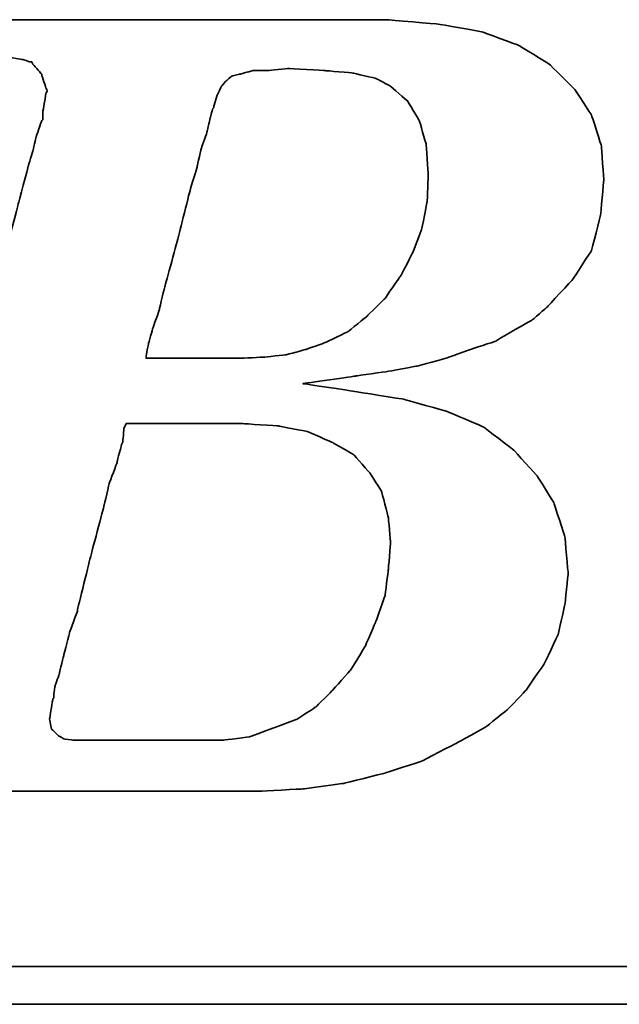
# Model space of a CAD drawing. Header units: millimetres. Extents: x 46 to 338, y 99 to 208.
# Tile 31 of 51: x 253.74 to 257.11, y 131.34 to 136.89. Entities that reach past the tile are written whole.
import ezdxf

# ---------------------------------------------------------------- set-up
doc = ezdxf.new("R2010")
doc.units = ezdxf.units.MM
doc.layers.add('DIM', color=4, linetype='Continuous')
doc.layers.add('layer 1', color=7, linetype='Continuous')

# ---------------------------------------------------------------- blocks, each defined once
blk = doc.blocks.new('TBI MOTION logo(完整正式版)')
at = {"layer": 'layer 1', "color": 22, "lineweight": 35}
for points, knots in [([(-64.65375, -6.86375), (-64.65375, -6.86375), (-64.84375, -7.29625), (-64.84375, -7.29625), (-64.84375, -7.29625), (-64.84375, -7.29625), (-64.86875, -7.34375), (-64.86875, -7.34375), (-64.86875, -7.34375), (-64.86875, -7.34375), (-64.86875, -7.36875), (-64.86875, -7.36875), (-64.86875, -7.36875), (-64.86875, -7.36875), (-65.15375, -7.65375), (-65.15375, -7.65375), (-65.15375, -7.65375), (-65.15375, -7.65375), (-65.17875, -7.65375), (-65.17875, -7.65375), (-65.17875, -7.65375), (-65.17875, -7.65375), (-65.20375, -7.67875), (-65.20375, -7.67875), (-65.20375, -7.67875), (-65.20375, -7.67875), (-65.58875, -7.87125), (-65.58875, -7.87125), (-65.58875, -7.87125), (-65.58875, -7.87125), (-65.63375, -7.87125), (-65.63375, -7.87125), (-65.63375, -7.87125), (-65.63375, -7.87125), (-65.65875, -7.89375), (-65.65875, -7.89375), (-65.65875, -7.89375), (-65.65875, -7.89375), (-66.09375, -7.94375), (-66.09375, -7.94375), (-66.09375, -7.94375), (-66.09375, -7.94375), (-66.11375, -7.94375), (-66.11375, -7.94375), (-66.11375, -7.94375), (-66.11375, -7.94375), (-66.16375, -7.94375), (-66.16375, -7.94375), (-66.16375, -7.94375), (-66.16375, -7.94375), (-66.30875, -7.94375), (-66.30875, -7.94375), (-66.30875, -7.94375), (-66.30875, -7.94375), (-66.69375, -7.94375), (-66.69375, -7.94375), (-66.69375, -7.94375), (-66.69375, -7.94375), (-67.07375, -7.94375), (-67.07375, -7.94375), (-67.07375, -7.94375), (-67.07375, -7.94375), (-67.12375, -7.94375), (-67.12375, -7.94375), (-67.12375, -7.94375), (-67.12375, -7.94375), (-67.12375, -7.96625), (-67.12375, -7.96625), (-67.12375, -7.96625), (-67.12375, -7.96625), (-67.14875, -7.99125), (-67.14875, -7.99125), (-67.14875, -7.99125), (-67.14875, -7.99125), (-67.24375, -8.34875), (-67.24375, -8.34875), (-67.24375, -8.34875), (-67.24375, -8.34875), (-67.31375, -8.68625), (-67.31375, -8.68625), (-67.31375, -8.68625), (-67.31375, -8.68625), (-67.26875, -8.68625), (-67.26875, -8.68625), (-67.26875, -8.68625), (-67.26875, -8.68625), (-67.07375, -8.68625), (-67.07375, -8.68625), (-67.07375, -8.68625), (-67.07375, -8.68625), (-66.54875, -8.68625), (-66.54875, -8.68625), (-66.54875, -8.68625), (-66.54875, -8.68625), (-65.82625, -8.68625), (-65.82625, -8.68625), (-65.82625, -8.68625), (-65.82625, -8.68625), (-65.01375, -8.68625), (-65.01375, -8.68625), (-65.01375, -8.68625), (-65.01375, -8.68625), (-64.05375, -8.68625), (-64.05375, -8.68625), (-64.05375, -8.68625), (-64.05375, -8.68625), (-62.08375, -8.68625), (-62.08375, -8.68625), (-62.08375, -8.68625), (-62.08375, -8.68625), (-60.06875, -8.68625), (-60.06875, -8.68625), (-60.06875, -8.68625), (-60.06875, -8.68625), (-59.10875, -8.68625), (-59.10875, -8.68625), (-59.10875, -8.68625), (-59.10875, -8.68625), (-58.29375, -8.68625), (-58.29375, -8.68625), (-58.29375, -8.68625), (-58.29375, -8.68625), (-57.57375, -8.68625), (-57.57375, -8.68625), (-57.57375, -8.68625), (-57.57375, -8.68625), (-57.04875, -8.68625), (-57.04875, -8.68625), (-57.04875, -8.68625), (-57.04875, -8.68625), (-56.85375, -8.68625), (-56.85375, -8.68625), (-56.85375, -8.68625), (-56.85375, -8.68625), (-56.70875, -8.68625), (-56.70875, -8.68625), (-56.70875, -8.68625), (-56.70875, -8.68625), (-56.61375, -8.68625), (-56.61375, -8.68625), (-56.61375, -8.68625), (-56.61375, -8.68625), (-56.56875, -8.68625), (-56.56875, -8.68625), (-56.56875, -8.68625), (-56.56875, -8.68625), (-55.65375, -8.63875), (-55.65375, -8.63875), (-55.65375, -8.63875), (-55.65375, -8.63875), (-54.76875, -8.51875), (-54.76875, -8.51875), (-54.76875, -8.51875), (-54.76875, -8.51875), (-53.90375, -8.30375), (-53.90375, -8.30375), (-53.90375, -8.30375), (-53.90375, -8.30375), (-53.08875, -8.03875), (-53.08875, -8.03875), (-53.08875, -8.03875), (-53.08875, -8.03875), (-52.34375, -7.65375), (-52.34375, -7.65375), (-52.34375, -7.65375), (-52.34375, -7.65375), (-51.69875, -7.29625), (-51.69875, -7.29625), (-51.69875, -7.29625), (-51.69875, -7.29625), (-51.21875, -6.91125), (-51.21875, -6.91125), (-51.21875, -6.91125), (-51.21875, -6.91125), (-50.83375, -6.50375), (-50.83375, -6.50375), (-50.83375, -6.50375), (-50.83375, -6.50375), (-50.44875, -5.94875), (-50.44875, -5.94875), (-50.44875, -5.94875), (-50.44875, -5.94875), (-50.13875, -5.30375), (-50.13875, -5.30375), (-50.13875, -5.30375), (-50.13875, -5.30375), (-49.99375, -4.65375), (-49.99375, -4.65375), (-49.99375, -4.65375), (-49.99375, -4.65375), (-49.92375, -3.98375), (-49.92375, -3.98375), (-49.92375, -3.98375), (-49.92375, -3.98375), (-49.99375, -3.19374), (-49.99375, -3.19374), (-49.99375, -3.19374), (-49.99375, -3.19374), (-50.23374, -2.44874), (-50.23374, -2.44874), (-50.23374, -2.44874), (-50.23374, -2.44874), (-50.59375, -1.87374), (-50.59375, -1.87374), (-50.59375, -1.87374), (-50.59375, -1.87374), (-51.09875, -1.31874), (-51.09875, -1.31874), (-51.09875, -1.31874), (-51.09875, -1.31874), (-51.74375, -0.81875), (-51.74375, -0.81875), (-51.74375, -0.81875), (-51.74375, -0.81875), (-52.53875, -0.48125), (-52.53875, -0.48125), (-52.53875, -0.48125), (-52.53875, -0.48125), (-53.47375, -0.21875), (-53.47375, -0.21875), (-53.47375, -0.21875), (-53.47375, -0.21875), (-54.52875, -0.04874), (-54.52875, -0.04874), (-54.52875, -0.04874), (-54.52875, -0.04874), (-55.65375, 0.12125), (-55.65375, 0.12125), (-55.65375, 0.12125), (-55.65375, 0.12125), (-54.50375, 0.28624), (-54.50375, 0.28624), (-54.50375, 0.28624), (-54.50375, 0.28624), (-53.83375, 0.38124), (-53.83375, 0.38124), (-53.83375, 0.38124), (-53.83375, 0.38124), (-53.18375, 0.50125), (-53.18375, 0.50125), (-53.18375, 0.50125), (-53.18375, 0.50125), (-52.55875, 0.66874), (-52.55875, 0.66874), (-52.55875, 0.66874), (-52.55875, 0.66874), (-52.03375, 0.86124), (-52.03375, 0.86124), (-52.03375, 0.86124), (-52.03375, 0.86124), (-51.50374, 1.03124), (-51.50374, 1.03124), (-51.50374, 1.03124), (-51.50374, 1.03124), (-51.09875, 1.27125), (-51.09875, 1.27125), (-51.09875, 1.27125), (-51.09875, 1.27125), (-50.71375, 1.48624), (-50.71375, 1.48624), (-50.71375, 1.48624), (-50.71375, 1.48624), (-50.37625, 1.77625), (-50.37625, 1.77625), (-50.37625, 1.77625), (-50.37625, 1.77625), (-49.82375, 2.37625), (-49.82375, 2.37625), (-49.82375, 2.37625), (-49.82375, 2.37625), (-49.41875, 2.99625), (-49.41875, 2.99625), (-49.41875, 2.99625), (-49.41875, 2.99625), (-49.22375, 3.76625), (-49.22375, 3.76625), (-49.22375, 3.76625), (-49.22375, 3.76625), (-49.15375, 4.50874), (-49.15375, 4.50874), (-49.15375, 4.50874), (-49.15375, 4.50874), (-49.20375, 5.25125), (-49.20375, 5.25125), (-49.20375, 5.25125), (-49.20375, 5.25125), (-49.41875, 5.92625), (-49.41875, 5.92625), (-49.41875, 5.92625), (-49.41875, 5.92625), (-49.77875, 6.47625), (-49.77875, 6.47625), (-49.77875, 6.47625), (-49.77875, 6.47625), (-50.33125, 7.02624), (-50.33125, 7.02624), (-50.33125, 7.02624), (-50.33125, 7.02624), (-51.00125, 7.43625), (-51.00125, 7.43625), (-51.00125, 7.43625), (-51.00125, 7.43625), (-51.79375, 7.72625), (-51.79375, 7.72625), (-51.79375, 7.72625), (-51.79375, 7.72625), (-52.72875, 7.89124), (-52.72875, 7.89124), (-52.72875, 7.89124), (-52.72875, 7.89124), (-53.83375, 7.98625), (-53.83375, 7.98625), (-53.83375, 7.98625), (-53.83375, 7.98625), (-53.92875, 7.98625), (-53.92875, 7.98625), (-53.92875, 7.98625), (-53.92875, 7.98625), (-54.26375, 7.98625), (-54.26375, 7.98625), (-54.26375, 7.98625), (-54.26375, 7.98625), (-54.74375, 7.98625), (-54.74375, 7.98625), (-54.74375, 7.98625), (-54.74375, 7.98625), (-55.36875, 7.98625), (-55.36875, 7.98625), (-55.36875, 7.98625), (-55.36875, 7.98625), (-56.13375, 7.98625), (-56.13375, 7.98625), (-56.13375, 7.98625), (-56.13375, 7.98625), (-56.94875, 7.98625), (-56.94875, 7.98625), (-56.94875, 7.98625), (-56.94875, 7.98625), (-58.77625, 7.98625), (-58.77625, 7.98625), (-58.77625, 7.98625), (-58.77625, 7.98625), (-60.59875, 7.98625), (-60.59875, 7.98625), (-60.59875, 7.98625), (-60.59875, 7.98625), (-61.41375, 7.98625), (-61.41375, 7.98625), (-61.41375, 7.98625), (-61.41375, 7.98625), (-62.17875, 7.98625), (-62.17875, 7.98625), (-62.17875, 7.98625), (-62.17875, 7.98625), (-62.80375, 7.98625), (-62.80375, 7.98625), (-62.80375, 7.98625), (-62.80375, 7.98625), (-63.30625, 7.98625), (-63.30625, 7.98625), (-63.30625, 7.98625), (-63.30625, 7.98625), (-63.57375, 7.98625), (-63.57375, 7.98625), (-63.57375, 7.98625), (-63.57375, 7.98625), (-63.57375, 7.96375), (-63.57375, 7.96375), (-63.57375, 7.96375), (-63.57375, 7.96375), (-63.59875, 7.94125), (-63.59875, 7.94125), (-63.59875, 7.94125), (-63.59875, 7.94125), (-63.69375, 7.55625), (-63.69375, 7.55625), (-63.69375, 7.55625), (-63.69375, 7.55625), (-63.76375, 7.24624), (-63.76375, 7.24624), (-63.76375, 7.24624), (-63.76375, 7.24624), (-63.23875, 7.24624), (-63.23875, 7.24624), (-63.23875, 7.24624), (-63.23875, 7.24624), (-62.75875, 7.24624), (-62.75875, 7.24624), (-62.75875, 7.24624), (-62.75875, 7.24624), (-62.61125, 7.24624), (-62.61125, 7.24624), (-62.61125, 7.24624), (-62.61125, 7.24624), (-62.56625, 7.24624), (-62.56625, 7.24624), (-62.56625, 7.24624), (-62.56625, 7.24624), (-62.22875, 7.24624), (-62.22875, 7.24624), (-62.22875, 7.24624), (-62.22875, 7.24624), (-62.20375, 7.24624), (-62.20375, 7.24624), (-62.20375, 7.24624), (-62.20375, 7.24624), (-62.17875, 7.21875), (-62.17875, 7.21875), (-62.17875, 7.21875), (-62.17875, 7.21875), (-61.96375, 7.17125), (-61.96375, 7.17125), (-61.96375, 7.17125), (-61.96375, 7.17125), (-61.72375, 7.12624), (-61.72375, 7.12624), (-61.72375, 7.12624), (-61.72375, 7.12624), (-61.70375, 7.12624), (-61.70375, 7.12624), (-61.70375, 7.12624), (-61.70375, 7.12624), (-61.55875, 7.07624), (-61.55875, 7.07624), (-61.55875, 7.07624), (-61.55875, 7.07624), (-61.50875, 7.07624), (-61.50875, 7.07624), (-61.50875, 7.07624), (-61.50875, 7.07624), (-61.48375, 7.02624), (-61.48375, 7.02624), (-61.48375, 7.02624), (-61.48375, 7.02624), (-61.31875, 6.83375), (-61.31875, 6.83375), (-61.31875, 6.83375), (-61.31875, 6.83375), (-61.29375, 6.81125), (-61.29375, 6.81125), (-61.29375, 6.81125), (-61.29375, 6.81125), (-61.29375, 6.78625), (-61.29375, 6.78625), (-61.29375, 6.78625), (-61.29375, 6.78625), (-61.19875, 6.50124), (-61.19875, 6.50124), (-61.19875, 6.50124), (-61.19875, 6.50124), (-61.17375, 6.45124), (-61.17375, 6.45124), (-61.17375, 6.45124), (-61.17375, 6.45124), (-61.19875, 6.40625), (-61.19875, 6.40625), (-61.19875, 6.40625), (-61.19875, 6.40625), (-61.26875, 5.99624), (-61.26875, 5.99624), (-61.26875, 5.99624), (-61.26875, 5.99624), (-61.26875, 5.85125), (-61.26875, 5.85125), (-61.26875, 5.85125), (-61.26875, 5.85125), (-61.26875, 5.82625), (-61.26875, 5.82625), (-61.26875, 5.82625), (-61.26875, 5.82625), (-61.29375, 5.80625), (-61.29375, 5.80625), (-61.29375, 5.80625), (-61.29375, 5.80625), (-61.34125, 5.66125), (-61.34125, 5.66125), (-61.34125, 5.66125), (-61.34125, 5.66125), (-61.41375, 5.44625), (-61.41375, 5.44625), (-61.41375, 5.44625), (-61.41375, 5.44625), (-61.48375, 5.15625), (-61.48375, 5.15625), (-61.48375, 5.15625), (-61.48375, 5.15625), (-61.58375, 4.82124), (-61.58375, 4.82124), (-61.58375, 4.82124), (-61.58375, 4.82124), (-61.79875, 4.00375), (-61.79875, 4.00375), (-61.79875, 4.00375), (-61.79875, 4.00375), (-62.05875, 2.99625), (-62.05875, 2.99625), (-62.05875, 2.99625), (-62.05875, 2.99625), (-62.34875, 1.91625), (-62.34875, 1.91625), (-62.34875, 1.91625), (-62.34875, 1.91625), (-62.97375, -0.41124), (-62.97375, -0.41124), (-62.97375, -0.41124), (-62.97375, -0.41124), (-63.59875, -2.75875), (-63.59875, -2.75875), (-63.59875, -2.75875), (-63.59875, -2.75875), (-63.88375, -3.86374), (-63.88375, -3.86374), (-63.88375, -3.86374), (-63.88375, -3.86374), (-64.14875, -4.82374), (-64.14875, -4.82374), (-64.14875, -4.82374), (-64.14875, -4.82374), (-64.36375, -5.64125), (-64.36375, -5.64125), (-64.36375, -5.64125), (-64.36375, -5.64125), (-64.43625, -5.97625), (-64.43625, -5.97625), (-64.43625, -5.97625), (-64.43625, -5.97625), (-64.50875, -6.28625), (-64.50875, -6.28625), (-64.50875, -6.28625), (-64.50875, -6.28625), (-64.50875, -6.30875), (-64.50875, -6.30875), (-64.50875, -6.30875), (-64.50875, -6.30875), (-64.57875, -6.50375), (-64.57875, -6.50375), (-64.57875, -6.50375), (-64.57875, -6.50375), (-64.62875, -6.69625), (-64.62875, -6.69625), (-64.62875, -6.69625), (-64.62875, -6.69625), (-64.62875, -6.76875), (-64.62875, -6.76875), (-64.62875, -6.76875), (-64.62875, -6.76875), (-64.62875, -6.81375), (-64.62875, -6.81375), (-64.62875, -6.81375), (-64.62875, -6.81375), (-64.62875, -6.83875), (-64.62875, -6.83875), (-64.62875, -6.83875), (-64.62875, -6.83875), (-64.65375, -6.86375), (-64.65375, -6.86375)], [0, 0, 0, 0, 0.00719424, 0.00719424, 0.00719424, 0.00719425, 0.01438849, 0.01438849, 0.01438849, 0.0143885, 0.02158273, 0.02158273, 0.02158273, 0.02158274, 0.02877698, 0.02877698, 0.02877698, 0.02877699, 0.03597122, 0.03597122, 0.03597122, 0.03597123, 0.04316547, 0.04316547, 0.04316547, 0.04316548, 0.05035971, 0.05035971, 0.05035971, 0.05035972, 0.05755396, 0.05755396, 0.05755396, 0.05755397, 0.0647482, 0.0647482, 0.0647482, 0.06474821, 0.07194245, 0.07194245, 0.07194245, 0.07194246, 0.07913669, 0.07913669, 0.07913669, 0.0791367, 0.08633094, 0.08633094, 0.08633094, 0.08633095, 0.09352518, 0.09352518, 0.09352518, 0.09352519, 0.10071942, 0.10071942, 0.10071942, 0.10071943, 0.10791367, 0.10791367, 0.10791367, 0.10791368, 0.11510791, 0.11510791, 0.11510791, 0.11510792, 0.12230216, 0.12230216, 0.12230216, 0.12230217, 0.1294964, 0.1294964, 0.1294964, 0.12949641, 0.13669065, 0.13669065, 0.13669065, 0.13669066, 0.14388489, 0.14388489, 0.14388489, 0.1438849, 0.15107914, 0.15107914, 0.15107914, 0.15107915, 0.15827338, 0.15827338, 0.15827338, 0.15827339, 0.16546763, 0.16546763, 0.16546763, 0.16546764, 0.17266187, 0.17266187, 0.17266187, 0.17266188, 0.17985612, 0.17985612, 0.17985612, 0.17985613, 0.18705036, 0.18705036, 0.18705036, 0.18705037, 0.1942446, 0.1942446, 0.1942446, 0.19424461, 0.20143885, 0.20143885, 0.20143885, 0.20143886, 0.20863309, 0.20863309, 0.20863309, 0.2086331, 0.21582734, 0.21582734, 0.21582734, 0.21582735, 0.22302158, 0.22302158, 0.22302158, 0.22302159, 0.23021583, 0.23021583, 0.23021583, 0.23021584, 0.23741007, 0.23741007, 0.23741007, 0.23741008, 0.24460432, 0.24460432, 0.24460432, 0.24460433, 0.25179856, 0.25179856, 0.25179856, 0.25179857, 0.25899281, 0.25899281, 0.25899281, 0.25899282, 0.26618705, 0.26618705, 0.26618705, 0.26618706, 0.27338129, 0.27338129, 0.27338129, 0.2733813, 0.28057554, 0.28057554, 0.28057554, 0.28057555, 0.28776978, 0.28776978, 0.28776978, 0.28776979, 0.29496403, 0.29496403, 0.29496403, 0.29496404, 0.30215827, 0.30215827, 0.30215827, 0.30215828, 0.30935252, 0.30935252, 0.30935252, 0.30935253, 0.31654676, 0.31654676, 0.31654676, 0.31654677, 0.32374101, 0.32374101, 0.32374101, 0.32374102, 0.33093525, 0.33093525, 0.33093525, 0.33093526, 0.3381295, 0.3381295, 0.3381295, 0.33812951, 0.34532374, 0.34532374, 0.34532374, 0.34532375, 0.35251799, 0.35251799, 0.35251799, 0.352518, 0.35971223, 0.35971223, 0.35971223, 0.35971224, 0.36690647, 0.36690647, 0.36690647, 0.36690648, 0.37410072, 0.37410072, 0.37410072, 0.37410073, 0.38129496, 0.38129496, 0.38129496, 0.38129497, 0.38848921, 0.38848921, 0.38848921, 0.38848922, 0.39568345, 0.39568345, 0.39568345, 0.39568346, 0.4028777, 0.4028777, 0.4028777, 0.40287771, 0.41007194, 0.41007194, 0.41007194, 0.41007195, 0.41726619, 0.41726619, 0.41726619, 0.4172662, 0.42446043, 0.42446043, 0.42446043, 0.42446044, 0.43165468, 0.43165468, 0.43165468, 0.43165469, 0.43884892, 0.43884892, 0.43884892, 0.43884893, 0.44604317, 0.44604317, 0.44604317, 0.44604318, 0.45323741, 0.45323741, 0.45323741, 0.45323742, 0.46043165, 0.46043165, 0.46043165, 0.46043166, 0.4676259, 0.4676259, 0.4676259, 0.46762591, 0.47482014, 0.47482014, 0.47482014, 0.47482015, 0.48201439, 0.48201439, 0.48201439, 0.4820144, 0.48920863, 0.48920863, 0.48920863, 0.48920864, 0.49640288, 0.49640288, 0.49640288, 0.49640289, 0.50359712, 0.50359712, 0.50359712, 0.50359713, 0.51079137, 0.51079137, 0.51079137, 0.51079138, 0.51798561, 0.51798561, 0.51798561, 0.51798562, 0.52517986, 0.52517986, 0.52517986, 0.52517987, 0.5323741, 0.5323741, 0.5323741, 0.53237411, 0.53956835, 0.53956835, 0.53956835, 0.53956836, 0.54676259, 0.54676259, 0.54676259, 0.5467626, 0.55395683, 0.55395683, 0.55395683, 0.55395684, 0.56115108, 0.56115108, 0.56115108, 0.56115109, 0.56834532, 0.56834532, 0.56834532, 0.56834533, 0.57553957, 0.57553957, 0.57553957, 0.57553958, 0.58273381, 0.58273381, 0.58273381, 0.58273382, 0.58992806, 0.58992806, 0.58992806, 0.58992807, 0.5971223, 0.5971223, 0.5971223, 0.59712231, 0.60431655, 0.60431655, 0.60431655, 0.60431656, 0.61151079, 0.61151079, 0.61151079, 0.6115108, 0.61870504, 0.61870504, 0.61870504, 0.61870505, 0.62589928, 0.62589928, 0.62589928, 0.62589929, 0.63309353, 0.63309353, 0.63309353, 0.63309354, 0.64028777, 0.64028777, 0.64028777, 0.64028778, 0.64748201, 0.64748201, 0.64748201, 0.64748202, 0.65467626, 0.65467626, 0.65467626, 0.65467627, 0.6618705, 0.6618705, 0.6618705, 0.66187051, 0.66906475, 0.66906475, 0.66906475, 0.66906476, 0.67625899, 0.67625899, 0.67625899, 0.676259, 0.68345324, 0.68345324, 0.68345324, 0.68345325, 0.69064748, 0.69064748, 0.69064748, 0.69064749, 0.69784173, 0.69784173, 0.69784173, 0.69784174, 0.70503597, 0.70503597, 0.70503597, 0.70503598, 0.71223022, 0.71223022, 0.71223022, 0.71223023, 0.71942446, 0.71942446, 0.71942446, 0.71942447, 0.72661871, 0.72661871, 0.72661871, 0.72661872, 0.73381295, 0.73381295, 0.73381295, 0.73381296, 0.74100719, 0.74100719, 0.74100719, 0.7410072, 0.74820144, 0.74820144, 0.74820144, 0.74820145, 0.75539568, 0.75539568, 0.75539568, 0.75539569, 0.76258993, 0.76258993, 0.76258993, 0.76258994, 0.76978417, 0.76978417, 0.76978417, 0.76978418, 0.77697842, 0.77697842, 0.77697842, 0.77697843, 0.78417266, 0.78417266, 0.78417266, 0.78417267, 0.79136691, 0.79136691, 0.79136691, 0.79136692, 0.79856115, 0.79856115, 0.79856115, 0.79856116, 0.8057554, 0.8057554, 0.8057554, 0.80575541, 0.81294964, 0.81294964, 0.81294964, 0.81294965, 0.82014388, 0.82014388, 0.82014388, 0.82014389, 0.82733813, 0.82733813, 0.82733813, 0.82733814, 0.83453237, 0.83453237, 0.83453237, 0.83453238, 0.84172662, 0.84172662, 0.84172662, 0.84172663, 0.84892086, 0.84892086, 0.84892086, 0.84892087, 0.85611511, 0.85611511, 0.85611511, 0.85611512, 0.86330935, 0.86330935, 0.86330935, 0.86330936, 0.8705036, 0.8705036, 0.8705036, 0.87050361, 0.87769784, 0.87769784, 0.87769784, 0.87769785, 0.88489209, 0.88489209, 0.88489209, 0.8848921, 0.89208633, 0.89208633, 0.89208633, 0.89208634, 0.89928058, 0.89928058, 0.89928058, 0.89928059, 0.90647482, 0.90647482, 0.90647482, 0.90647483, 0.91366906, 0.91366906, 0.91366906, 0.91366907, 0.92086331, 0.92086331, 0.92086331, 0.92086332, 0.92805755, 0.92805755, 0.92805755, 0.92805756, 0.9352518, 0.9352518, 0.9352518, 0.93525181, 0.94244604, 0.94244604, 0.94244604, 0.94244605, 0.94964029, 0.94964029, 0.94964029, 0.9496403, 0.95683453, 0.95683453, 0.95683453, 0.95683454, 0.96402878, 0.96402878, 0.96402878, 0.96402879, 0.97122302, 0.97122302, 0.97122302, 0.97122303, 0.97841727, 0.97841727, 0.97841727, 0.97841728, 0.98561151, 0.98561151, 0.98561151, 0.98561152, 0.99280576, 0.99280576, 0.99280576, 0.99280577, 1, 1, 1, 1]), ([(-57.50375, 6.35625), (-57.50375, 6.35625), (-57.57375, 6.11625), (-57.57375, 6.11625), (-57.57375, 6.11625), (-57.57375, 6.11625), (-57.57375, 6.09125), (-57.57375, 6.09125), (-57.57375, 6.09125), (-57.57375, 6.09125), (-57.59875, 6.06625), (-57.59875, 6.06625), (-57.59875, 6.06625), (-57.59875, 6.06625), (-57.64875, 5.87625), (-57.64875, 5.87625), (-57.64875, 5.87625), (-57.64875, 5.87625), (-57.71875, 5.58875), (-57.71875, 5.58875), (-57.71875, 5.58875), (-57.71875, 5.58875), (-57.71875, 5.56625), (-57.71875, 5.56625), (-57.71875, 5.56625), (-57.71875, 5.56625), (-57.83875, 5.23125), (-57.83875, 5.23125), (-57.83875, 5.23125), (-57.83875, 5.23125), (-57.93625, 4.82124), (-57.93625, 4.82124), (-57.93625, 4.82124), (-57.93625, 4.82124), (-57.93625, 4.79624), (-57.93625, 4.79624), (-57.93625, 4.79624), (-57.93625, 4.79624), (-58.07875, 4.34125), (-58.07875, 4.34125), (-58.07875, 4.34125), (-58.07875, 4.34125), (-58.34375, 3.28625), (-58.34375, 3.28625), (-58.34375, 3.28625), (-58.34375, 3.28625), (-58.62875, 2.23124), (-58.62875, 2.23124), (-58.62875, 2.23124), (-58.62875, 2.23124), (-58.74875, 1.75125), (-58.74875, 1.75125), (-58.74875, 1.75125), (-58.74875, 1.75125), (-58.74875, 1.72625), (-58.74875, 1.72625), (-58.74875, 1.72625), (-58.74875, 1.72625), (-58.89375, 1.31625), (-58.89375, 1.31625), (-58.89375, 1.31625), (-58.89375, 1.31625), (-58.98875, 0.98124), (-58.98875, 0.98124), (-58.98875, 0.98124), (-58.98875, 0.98124), (-59.03875, 0.71625), (-59.03875, 0.71625), (-59.03875, 0.71625), (-59.03875, 0.71625), (-59.03875, 0.66874), (-59.03875, 0.66874), (-59.03875, 0.66874), (-59.03875, 0.66874), (-58.91875, 0.66874), (-58.91875, 0.66874), (-58.91875, 0.66874), (-58.91875, 0.66874), (-58.53375, 0.66874), (-58.53375, 0.66874), (-58.53375, 0.66874), (-58.53375, 0.66874), (-58.10375, 0.66874), (-58.10375, 0.66874), (-58.10375, 0.66874), (-58.10375, 0.66874), (-57.66875, 0.66874), (-57.66875, 0.66874), (-57.66875, 0.66874), (-57.66875, 0.66874), (-57.33375, 0.66874), (-57.33375, 0.66874), (-57.33375, 0.66874), (-57.33375, 0.66874), (-57.09375, 0.66874), (-57.09375, 0.66874), (-57.09375, 0.66874), (-57.09375, 0.66874), (-56.99875, 0.66874), (-56.99875, 0.66874), (-56.99875, 0.66874), (-56.99875, 0.66874), (-56.49375, 0.69374), (-56.49375, 0.69374), (-56.49375, 0.69374), (-56.49375, 0.69374), (-56.01375, 0.74374), (-56.01375, 0.74374), (-56.01375, 0.74374), (-56.01375, 0.74374), (-55.58375, 0.86124), (-55.58375, 0.86124), (-55.58375, 0.86124), (-55.58375, 0.86124), (-55.17375, 1.00624), (-55.17375, 1.00624), (-55.17375, 1.00624), (-55.17375, 1.00624), (-54.67375, 1.24625), (-54.67375, 1.24625), (-54.67375, 1.24625), (-54.67375, 1.24625), (-54.26375, 1.58124), (-54.26375, 1.58124), (-54.26375, 1.58124), (-54.26375, 1.58124), (-53.87875, 1.96374), (-53.87875, 1.96374), (-53.87875, 1.96374), (-53.87875, 1.96374), (-53.54375, 2.44625), (-53.54375, 2.44625), (-53.54375, 2.44625), (-53.54375, 2.44625), (-53.27875, 2.95125), (-53.27875, 2.95125), (-53.27875, 2.95125), (-53.27875, 2.95125), (-53.08875, 3.45124), (-53.08875, 3.45124), (-53.08875, 3.45124), (-53.08875, 3.45124), (-52.96875, 4.05124), (-52.96875, 4.05124), (-52.96875, 4.05124), (-52.96875, 4.05124), (-52.94375, 4.65125), (-52.94375, 4.65125), (-52.94375, 4.65125), (-52.94375, 4.65125), (-52.99375, 5.30125), (-52.99375, 5.30125), (-52.99375, 5.30125), (-52.99375, 5.30125), (-53.13875, 5.80625), (-53.13875, 5.80625), (-53.13875, 5.80625), (-53.13875, 5.80625), (-53.39875, 6.23625), (-53.39875, 6.23625), (-53.39875, 6.23625), (-53.39875, 6.23625), (-53.75875, 6.54875), (-53.75875, 6.54875), (-53.75875, 6.54875), (-53.75875, 6.54875), (-54.07375, 6.71625), (-54.07375, 6.71625), (-54.07375, 6.71625), (-54.07375, 6.71625), (-54.57375, 6.83375), (-54.57375, 6.83375), (-54.57375, 6.83375), (-54.57375, 6.83375), (-55.17375, 6.88625), (-55.17375, 6.88625), (-55.17375, 6.88625), (-55.17375, 6.88625), (-55.96875, 6.93125), (-55.96875, 6.93125), (-55.96875, 6.93125), (-55.96875, 6.93125), (-56.39875, 6.88625), (-56.39875, 6.88625), (-56.39875, 6.88625), (-56.39875, 6.88625), (-56.42125, 6.88625), (-56.42125, 6.88625), (-56.42125, 6.88625), (-56.42125, 6.88625), (-56.73375, 6.88625), (-56.73375, 6.88625), (-56.73375, 6.88625), (-56.73375, 6.88625), (-56.99875, 6.81125), (-56.99875, 6.81125), (-56.99875, 6.81125), (-56.99875, 6.81125), (-57.02375, 6.81125), (-57.02375, 6.81125), (-57.02375, 6.81125), (-57.02375, 6.81125), (-57.18875, 6.76625), (-57.18875, 6.76625), (-57.18875, 6.76625), (-57.18875, 6.76625), (-57.30875, 6.66625), (-57.30875, 6.66625), (-57.30875, 6.66625), (-57.30875, 6.66625), (-57.40875, 6.54875), (-57.40875, 6.54875), (-57.40875, 6.54875), (-57.40875, 6.54875), (-57.50375, 6.35625), (-57.50375, 6.35625)], [0, 0, 0, 0, 0.01851852, 0.01851852, 0.01851852, 0.01851853, 0.03703704, 0.03703704, 0.03703704, 0.03703705, 0.05555556, 0.05555556, 0.05555556, 0.05555557, 0.07407407, 0.07407407, 0.07407407, 0.07407408, 0.09259259, 0.09259259, 0.09259259, 0.0925926, 0.11111111, 0.11111111, 0.11111111, 0.11111112, 0.12962963, 0.12962963, 0.12962963, 0.12962964, 0.14814815, 0.14814815, 0.14814815, 0.14814816, 0.16666667, 0.16666667, 0.16666667, 0.16666668, 0.18518519, 0.18518519, 0.18518519, 0.1851852, 0.2037037, 0.2037037, 0.2037037, 0.20370371, 0.22222222, 0.22222222, 0.22222222, 0.22222223, 0.24074074, 0.24074074, 0.24074074, 0.24074075, 0.25925926, 0.25925926, 0.25925926, 0.25925927, 0.27777778, 0.27777778, 0.27777778, 0.27777779, 0.2962963, 0.2962963, 0.2962963, 0.29629631, 0.31481481, 0.31481481, 0.31481481, 0.31481482, 0.33333333, 0.33333333, 0.33333333, 0.33333334, 0.35185185, 0.35185185, 0.35185185, 0.35185186, 0.37037037, 0.37037037, 0.37037037, 0.37037038, 0.38888889, 0.38888889, 0.38888889, 0.3888889, 0.40740741, 0.40740741, 0.40740741, 0.40740742, 0.42592593, 0.42592593, 0.42592593, 0.42592594, 0.44444444, 0.44444444, 0.44444444, 0.44444445, 0.46296296, 0.46296296, 0.46296296, 0.46296297, 0.48148148, 0.48148148, 0.48148148, 0.48148149, 0.5, 0.5, 0.5, 0.50000001, 0.51851852, 0.51851852, 0.51851852, 0.51851853, 0.53703704, 0.53703704, 0.53703704, 0.53703705, 0.55555556, 0.55555556, 0.55555556, 0.55555557, 0.57407407, 0.57407407, 0.57407407, 0.57407408, 0.59259259, 0.59259259, 0.59259259, 0.5925926, 0.61111111, 0.61111111, 0.61111111, 0.61111112, 0.62962963, 0.62962963, 0.62962963, 0.62962964, 0.64814815, 0.64814815, 0.64814815, 0.64814816, 0.66666667, 0.66666667, 0.66666667, 0.66666668, 0.68518519, 0.68518519, 0.68518519, 0.6851852, 0.7037037, 0.7037037, 0.7037037, 0.70370371, 0.72222222, 0.72222222, 0.72222222, 0.72222223, 0.74074074, 0.74074074, 0.74074074, 0.74074075, 0.75925926, 0.75925926, 0.75925926, 0.75925927, 0.77777778, 0.77777778, 0.77777778, 0.77777779, 0.7962963, 0.7962963, 0.7962963, 0.79629631, 0.81481481, 0.81481481, 0.81481481, 0.81481482, 0.83333333, 0.83333333, 0.83333333, 0.83333334, 0.85185185, 0.85185185, 0.85185185, 0.85185186, 0.87037037, 0.87037037, 0.87037037, 0.87037038, 0.88888889, 0.88888889, 0.88888889, 0.8888889, 0.90740741, 0.90740741, 0.90740741, 0.90740742, 0.92592593, 0.92592593, 0.92592593, 0.92592594, 0.94444444, 0.94444444, 0.94444444, 0.94444445, 0.96296296, 0.96296296, 0.96296296, 0.96296297, 0.98148148, 0.98148148, 0.98148148, 0.98148149, 1, 1, 1, 1]), ([(-61.03125, -6.57375), (-61.03125, -6.57375), (-61.03125, -6.67125), (-61.03125, -6.67125), (-61.03125, -6.67125), (-61.03125, -6.67125), (-61.05375, -6.69625), (-61.05375, -6.69625), (-61.05375, -6.69625), (-61.05375, -6.69625), (-61.12375, -7.12875), (-61.12375, -7.12875), (-61.12375, -7.12875), (-61.12375, -7.12875), (-61.07875, -7.34375), (-61.07875, -7.34375), (-61.07875, -7.34375), (-61.07875, -7.34375), (-60.93375, -7.48875), (-60.93375, -7.48875), (-60.93375, -7.48875), (-60.93375, -7.48875), (-60.81375, -7.55625), (-60.81375, -7.55625), (-60.81375, -7.55625), (-60.81375, -7.55625), (-60.62375, -7.58375), (-60.62375, -7.58375), (-60.62375, -7.58375), (-60.62375, -7.58375), (-60.30875, -7.58375), (-60.30875, -7.58375), (-60.30875, -7.58375), (-60.30875, -7.58375), (-59.97375, -7.58375), (-59.97375, -7.58375), (-59.97375, -7.58375), (-59.97375, -7.58375), (-59.87875, -7.58375), (-59.87875, -7.58375), (-59.87875, -7.58375), (-59.87875, -7.58375), (-59.63625, -7.58375), (-59.63625, -7.58375), (-59.63625, -7.58375), (-59.63625, -7.58375), (-58.96875, -7.58375), (-58.96875, -7.58375), (-58.96875, -7.58375), (-58.96875, -7.58375), (-58.29375, -7.58375), (-58.29375, -7.58375), (-58.29375, -7.58375), (-58.29375, -7.58375), (-58.05375, -7.58375), (-58.05375, -7.58375), (-58.05375, -7.58375), (-58.05375, -7.58375), (-57.98375, -7.58375), (-57.98375, -7.58375), (-57.98375, -7.58375), (-57.98375, -7.58375), (-57.35875, -7.58375), (-57.35875, -7.58375), (-57.35875, -7.58375), (-57.35875, -7.58375), (-56.78375, -7.50875), (-56.78375, -7.50875), (-56.78375, -7.50875), (-56.78375, -7.50875), (-56.27875, -7.31875), (-56.27875, -7.31875), (-56.27875, -7.31875), (-56.27875, -7.31875), (-55.77375, -7.12875), (-55.77375, -7.12875), (-55.77375, -7.12875), (-55.77375, -7.12875), (-55.36875, -6.86375), (-55.36875, -6.86375), (-55.36875, -6.86375), (-55.36875, -6.86375), (-55.00875, -6.50375), (-55.00875, -6.50375), (-55.00875, -6.50375), (-55.00875, -6.50375), (-54.62375, -6.06875), (-54.62375, -6.06875), (-54.62375, -6.06875), (-54.62375, -6.06875), (-54.31375, -5.56875), (-54.31375, -5.56875), (-54.31375, -5.56875), (-54.31375, -5.56875), (-54.07375, -5.01625), (-54.07375, -5.01625), (-54.07375, -5.01625), (-54.07375, -5.01625), (-53.87875, -4.46374), (-53.87875, -4.46374), (-53.87875, -4.46374), (-53.87875, -4.46374), (-53.80875, -3.91375), (-53.80875, -3.91375), (-53.80875, -3.91375), (-53.80875, -3.91375), (-53.75875, -3.31375), (-53.75875, -3.31375), (-53.75875, -3.31375), (-53.75875, -3.31375), (-53.80875, -2.75875), (-53.80875, -2.75875), (-53.80875, -2.75875), (-53.80875, -2.75875), (-53.95375, -2.20875), (-53.95375, -2.20875), (-53.95375, -2.20875), (-53.95375, -2.20875), (-54.19375, -1.82625), (-54.19375, -1.82625), (-54.19375, -1.82625), (-54.19375, -1.82625), (-54.55375, -1.41875), (-54.55375, -1.41875), (-54.55375, -1.41875), (-54.55375, -1.41875), (-55.00875, -1.15125), (-55.00875, -1.15125), (-55.00875, -1.15125), (-55.00875, -1.15125), (-55.56125, -0.91375), (-55.56125, -0.91375), (-55.56125, -0.91375), (-55.56125, -0.91375), (-56.18125, -0.79375), (-56.18125, -0.79375), (-56.18125, -0.79375), (-56.18125, -0.79375), (-56.94875, -0.74374), (-56.94875, -0.74374), (-56.94875, -0.74374), (-56.94875, -0.74374), (-56.99875, -0.74374), (-56.99875, -0.74374), (-56.99875, -0.74374), (-56.99875, -0.74374), (-57.09375, -0.74374), (-57.09375, -0.74374), (-57.09375, -0.74374), (-57.09375, -0.74374), (-57.38375, -0.74374), (-57.38375, -0.74374), (-57.38375, -0.74374), (-57.38375, -0.74374), (-57.76875, -0.74374), (-57.76875, -0.74374), (-57.76875, -0.74374), (-57.76875, -0.74374), (-58.24625, -0.74374), (-58.24625, -0.74374), (-58.24625, -0.74374), (-58.24625, -0.74374), (-58.72875, -0.74374), (-58.72875, -0.74374), (-58.72875, -0.74374), (-58.72875, -0.74374), (-59.20875, -0.74374), (-59.20875, -0.74374), (-59.20875, -0.74374), (-59.20875, -0.74374), (-59.46875, -0.74374), (-59.46875, -0.74374), (-59.46875, -0.74374), (-59.46875, -0.74374), (-59.51625, -0.83875), (-59.51625, -0.83875), (-59.51625, -0.83875), (-59.51625, -0.83875), (-59.54375, -1.15125), (-59.54375, -1.15125), (-59.54375, -1.15125), (-59.54375, -1.15125), (-59.56375, -1.17874), (-59.56375, -1.17874), (-59.56375, -1.17874), (-59.56375, -1.17874), (-59.66375, -1.55875), (-59.66375, -1.55875), (-59.66375, -1.55875), (-59.66375, -1.55875), (-59.66375, -1.58375), (-59.66375, -1.58375), (-59.66375, -1.58375), (-59.66375, -1.58375), (-59.82875, -2.01874), (-59.82875, -2.01874), (-59.82875, -2.01874), (-59.82875, -2.01874), (-59.94875, -2.52125), (-59.94875, -2.52125), (-59.94875, -2.52125), (-59.94875, -2.52125), (-60.23875, -3.62375), (-60.23875, -3.62375), (-60.23875, -3.62375), (-60.23875, -3.62375), (-60.52375, -4.77624), (-60.52375, -4.77624), (-60.52375, -4.77624), (-60.52375, -4.77624), (-60.52375, -4.79874), (-60.52375, -4.79874), (-60.52375, -4.79874), (-60.52375, -4.79874), (-60.69125, -5.25375), (-60.69125, -5.25375), (-60.69125, -5.25375), (-60.69125, -5.25375), (-60.81375, -5.73625), (-60.81375, -5.73625), (-60.81375, -5.73625), (-60.81375, -5.73625), (-60.90875, -6.11875), (-60.90875, -6.11875), (-60.90875, -6.11875), (-60.90875, -6.11875), (-60.90875, -6.14375), (-60.90875, -6.14375), (-60.90875, -6.14375), (-60.90875, -6.14375), (-61.00375, -6.40875), (-61.00375, -6.40875), (-61.00375, -6.40875), (-61.00375, -6.40875), (-61.03125, -6.57375), (-61.03125, -6.57375)], [0, 0, 0, 0, 0.01694915, 0.01694915, 0.01694915, 0.01694916, 0.03389831, 0.03389831, 0.03389831, 0.03389832, 0.05084746, 0.05084746, 0.05084746, 0.05084747, 0.06779661, 0.06779661, 0.06779661, 0.06779662, 0.08474576, 0.08474576, 0.08474576, 0.08474577, 0.10169492, 0.10169492, 0.10169492, 0.10169493, 0.11864407, 0.11864407, 0.11864407, 0.11864408, 0.13559322, 0.13559322, 0.13559322, 0.13559323, 0.15254237, 0.15254237, 0.15254237, 0.15254238, 0.16949153, 0.16949153, 0.16949153, 0.16949154, 0.18644068, 0.18644068, 0.18644068, 0.18644069, 0.20338983, 0.20338983, 0.20338983, 0.20338984, 0.22033898, 0.22033898, 0.22033898, 0.22033899, 0.23728814, 0.23728814, 0.23728814, 0.23728815, 0.25423729, 0.25423729, 0.25423729, 0.2542373, 0.27118644, 0.27118644, 0.27118644, 0.27118645, 0.28813559, 0.28813559, 0.28813559, 0.2881356, 0.30508475, 0.30508475, 0.30508475, 0.30508476, 0.3220339, 0.3220339, 0.3220339, 0.32203391, 0.33898305, 0.33898305, 0.33898305, 0.33898306, 0.3559322, 0.3559322, 0.3559322, 0.35593221, 0.37288136, 0.37288136, 0.37288136, 0.37288137, 0.38983051, 0.38983051, 0.38983051, 0.38983052, 0.40677966, 0.40677966, 0.40677966, 0.40677967, 0.42372881, 0.42372881, 0.42372881, 0.42372882, 0.44067797, 0.44067797, 0.44067797, 0.44067798, 0.45762712, 0.45762712, 0.45762712, 0.45762713, 0.47457627, 0.47457627, 0.47457627, 0.47457628, 0.49152542, 0.49152542, 0.49152542, 0.49152543, 0.50847458, 0.50847458, 0.50847458, 0.50847459, 0.52542373, 0.52542373, 0.52542373, 0.52542374, 0.54237288, 0.54237288, 0.54237288, 0.54237289, 0.55932203, 0.55932203, 0.55932203, 0.55932204, 0.57627119, 0.57627119, 0.57627119, 0.5762712, 0.59322034, 0.59322034, 0.59322034, 0.59322035, 0.61016949, 0.61016949, 0.61016949, 0.6101695, 0.62711864, 0.62711864, 0.62711864, 0.62711865, 0.6440678, 0.6440678, 0.6440678, 0.64406781, 0.66101695, 0.66101695, 0.66101695, 0.66101696, 0.6779661, 0.6779661, 0.6779661, 0.67796611, 0.69491525, 0.69491525, 0.69491525, 0.69491526, 0.71186441, 0.71186441, 0.71186441, 0.71186442, 0.72881356, 0.72881356, 0.72881356, 0.72881357, 0.74576271, 0.74576271, 0.74576271, 0.74576272, 0.76271186, 0.76271186, 0.76271186, 0.76271187, 0.77966102, 0.77966102, 0.77966102, 0.77966103, 0.79661017, 0.79661017, 0.79661017, 0.79661018, 0.81355932, 0.81355932, 0.81355932, 0.81355933, 0.83050847, 0.83050847, 0.83050847, 0.83050848, 0.84745763, 0.84745763, 0.84745763, 0.84745764, 0.86440678, 0.86440678, 0.86440678, 0.86440679, 0.88135593, 0.88135593, 0.88135593, 0.88135594, 0.89830508, 0.89830508, 0.89830508, 0.89830509, 0.91525424, 0.91525424, 0.91525424, 0.91525425, 0.93220339, 0.93220339, 0.93220339, 0.9322034, 0.94915254, 0.94915254, 0.94915254, 0.94915255, 0.96610169, 0.96610169, 0.96610169, 0.9661017, 0.98305085, 0.98305085, 0.98305085, 0.98305086, 1, 1, 1, 1]), ([(75.90875, -9.47875), (75.90875, -9.47875), (75.90875, -12.28625), (75.90875, -12.28625), (75.90875, -12.28625), (75.90875, -12.28625), (75.90875, -12.47875), (75.90875, -12.47875), (75.90875, -12.47875), (75.90875, -12.47875), (75.71625, -12.47875), (75.71625, -12.47875), (75.71625, -12.47875), (75.71625, -12.47875), (-88.32875, -12.47875), (-88.32875, -12.47875), (-88.32875, -12.47875), (-88.32875, -12.47875), (-88.32875, -13.29375), (-88.32875, -13.29375), (-88.32875, -13.29375), (-88.32875, -13.29375), (82.89125, -13.29375), (82.89125, -13.29375), (82.89125, -13.29375), (82.89125, -13.29375), (75.90875, -9.47875), (75.90875, -9.47875)], [0, 0, 0, 0, 0.14285714, 0.14285714, 0.14285714, 0.14285715, 0.28571429, 0.28571429, 0.28571429, 0.2857143, 0.42857143, 0.42857143, 0.42857143, 0.42857144, 0.57142857, 0.57142857, 0.57142857, 0.57142858, 0.71428571, 0.71428571, 0.71428571, 0.71428572, 0.85714286, 0.85714286, 0.85714286, 0.85714287, 1, 1, 1, 1])]:
    blk.add_open_spline(points, degree=3, knots=knots, dxfattribs=at)

msp = doc.modelspace()

# ---------------------------------------------------------------- block references
at = {"layer": 'DIM', "color": 7, "xscale": 0.2606204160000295, "yscale": 0.2606204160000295, "zscale": 0.2606204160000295}
msp.add_blockref('TBI MOTION logo(完整正式版)', (269.8333, 134.8071), dxfattribs=at)

doc.saveas('drawing.dxf')
